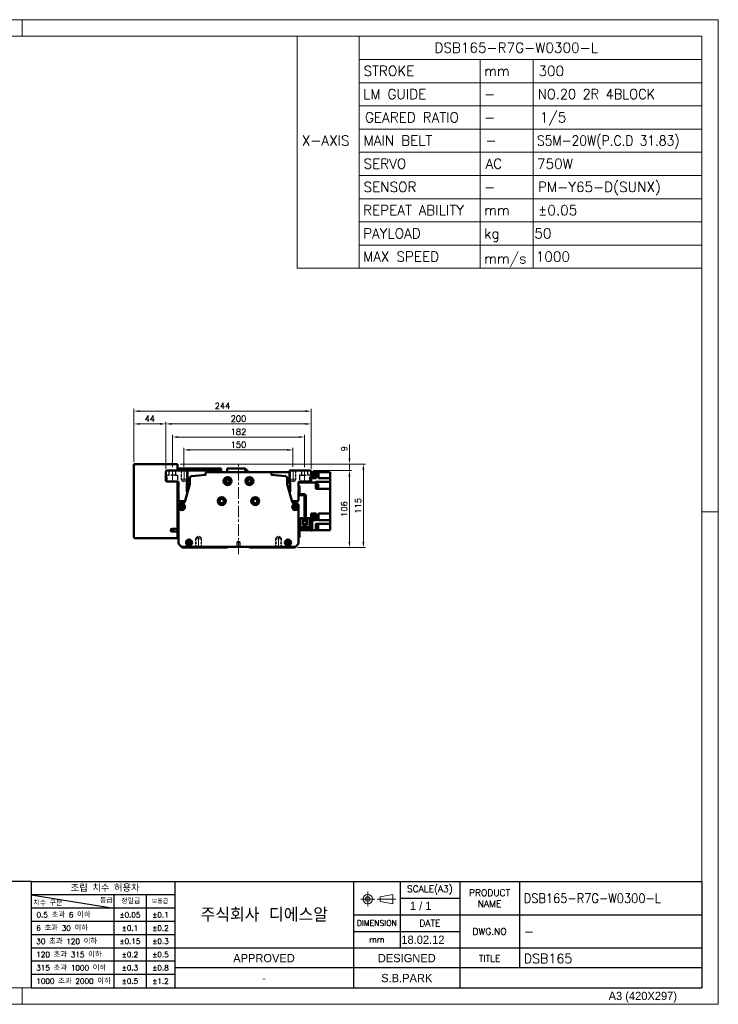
# Model space of a CAD drawing. Header units: millimetres. Extents: x 46891 to 50463, y 6223 to 9884.
# Tile 4 of 4: x 49502 to 50463, y 8529 to 9884. Entities that reach past the tile are written whole.
import ezdxf
from ezdxf.enums import TextEntityAlignment as Align

# ---------------------------------------------------------------- set-up
doc = ezdxf.new("R2010")
doc.units = ezdxf.units.MM
doc.header["$LTSCALE"] = 0.5
for name, pattern in [('CENTER', [50.8, 31.75, -6.35, 6.35, -6.35]), ('HIDDEN', [9.525, 6.35, -3.175]), ('HIDDENX2', [19.05, 12.7, -6.35])]:
    doc.linetypes.add(name, pattern=pattern)
doc.layers.get('0').update_dxf_attribs({"lineweight": 20})
for name, color, linetype, lineweight in [('1', 1, 'CENTER', 13), ('4', 4, 'Continuous', 13), ('외형선(ISO)', 7, 'Continuous', 50)]:
    doc.layers.add(name, color=color, linetype=linetype, lineweight=lineweight)
doc.layers.add('2', color=2, linetype='HIDDENX2')
doc.layers.add('3', color=3, linetype='Continuous')
doc.styles.add('ACISOGDT', font='amgdt.shx')
doc.styles.add('DSR TEXT', font='romans.shx', dxfattribs={"bigfont": 'whgtxt.shx'})
doc.styles.get("Standard").update_dxf_attribs({"font": 'romans.shx', "bigfont": 'whgtxt.shx'})
doc.dimstyles.new('DSR', dxfattribs={"dimscale": 2, "dimtxt": 3, "dimasz": 3, "dimexe": 0.5, "dimexo": 0.5, "dimgap": 0.5, "dimtad": 1, "dimdsep": 46, "dimtxsty": 'Standard', "dimcen": 2.5, "dimclrd": 4, "dimclre": 4, "dimclrt": 2, "dimadec": 0, "dimazin": 2, "dimtfac": 1, "dimtmove": 0, "dimatfit": 3, "dimfxl": 0, "dimlwd": -1, "dimlwe": -1, "dimarcsym": 0})

# ---------------------------------------------------------------- blocks, each defined once
blk = doc.blocks.new('A$C13F00394')
for p, q in [((109.11, 28.14), (105.34, 27.43)), ((105.34, 27.43), (105.34, 26.01)), ((109.11, 25.3), (109.11, 28.14)), ((-202.34, 25.67), (-191.42, 25.67)), ((-202.34, 25.3), (-191.42, 25.3)), ((105.34, 26.01), (109.11, 25.3))]:
    blk.add_line(p, q)
for radius in [1.42, 0.71]:
    blk.add_circle((101.56, 26.76), radius)
at = {"layer": '1'}
for p, q in [((103.69, 26.76), (99.44, 26.76)), ((101.56, 28.89), (101.56, 24.63)), ((104.41, 26.76), (110.04, 26.76))]:
    blk.add_line(p, q, dxfattribs=at)
at = {"layer": '3'}
for p, q in [((0, 32), (-207.68, 32)), ((0, 32), (202.32, 32)), ((0, 32), (0, 0)), ((43.43, 32), (43.43, 0)), ((97.32, 32), (97.32, 12)), ((111.32, 32), (111.32, 12)), ((129.32, 32), (129.32, 0)), ((147.32, 32), (147.32, 6)), ((202.32, 32), (202.32, 0)), ((0, 28), (25, 24)), ((43.43, 28), (0, 28)), ((25, 28), (25, 0)), ((34.7, 28), (34.7, 0)), ((111.32, 27), (129.32, 27)), ((43.43, 24), (0, 24)), ((97.32, 22), (202.32, 22)), ((43.43, 20), (0, 20)), ((43.43, 16), (0, 16)), ((97.32, 17), (129.32, 17)), ((0, 12), (129.32, 12)), ((97.32, 12), (97.32, 0)), ((129.32, 12), (202.32, 12)), ((43.43, 8), (0, 8)), ((97.32, 6), (43.43, 6)), ((129.32, 6), (97.32, 6)), ((202.32, 6), (129.32, 6)), ((43.43, 4), (0, 4)), ((0, 0), (202.32, 0))]:
    blk.add_line(p, q, dxfattribs=at)
at = {"color": 0, "style": 'DSR TEXT'}
for s, height, p in [('조립 치수 허용차', 2, (11.97, 29.02)), ('등급', 1.5, (20.77, 25.52)), ('정밀급', 1.5, (27.18, 25.37)), ('보통급', 1.3, (36.41, 25.38)), ('치수 구분', 1.5, (0.69, 24.78)), (' 0.5 초과 6 이하', 1.6, (0.56, 21.19)), (' 6 초과 30 이하', 1.6, (0.49, 17.19)), (' 30 초과 120 이하', 1.6, (0.49, 13.19)), (' 120 초과 315 이하', 1.6, (0.49, 9.19)), (' 315 초과 1000 이하', 1.6, (0.49, 5.19)), (' 1000 초과 2000 이하', 1.6, (0.49, 1.19))]:
    blk.add_text(s, height=height, dxfattribs=at).set_placement(p)
at = {"color": 7, "style": 'ACISOGDT'}
for s, p in [('APPROVED', (70.28, 8.93)), ('DESIGNED', (113.35, 8.93))]:
    blk.add_text(s, height=2.5, dxfattribs=at).set_placement(p, align=Align.MIDDLE_CENTER)
at = {"color": 7, "attachment_point": 5, "style": 'DSR TEXT'}
for s, insert, char_height in [('SCALE(A3)', (120.32, 29.5), 2), ('PRODUCT\\PNAME', (138.32, 27), 2), ('주식회사 디에스알', (70.37, 22), 4.2), ('DIMENSION', (104.32, 19.5), 1.7), ('DATE', (120.32, 19.5), 2), ('DWG.NO', (138.32, 17), 2), ('mm', (104.32, 14.5), 1.8), ('TITLE', (138.32, 8.83), 2)]:
    blk.add_mtext(s, dxfattribs=dict(at, insert=insert, char_height=char_height))
at = {"color": 0, "char_height": 1.6, "attachment_point": 5, "style": 'DSR TEXT'}
for s, insert in [('%%P0.05', (29.85, 22)), ('%%P0.1', (39.07, 22)), ('%%P0.1', (29.85, 18)), ('%%P0.2', (39.07, 18)), ('%%P0.15', (29.85, 14)), ('%%P0.3', (39.07, 14)), ('%%P0.2', (29.85, 10)), ('%%P0.5', (39.07, 10)), ('%%P0.3', (29.85, 6)), ('%%P0.8', (39.07, 6)), ('%%P0.5', (29.85, 2)), ('%%P1.2', (39.07, 2))]:
    blk.add_mtext(s, dxfattribs=dict(at, insert=insert))
at = {"layer": '4', "color": 0, "style": 'DSR TEXT'}
blk.add_text('NOTE', height=3, dxfattribs=at).set_placement((-202.39, 26.38))
blk = doc.blocks.new('A$C1C1952E1')
for p, q in [((293, 292), (293, 222)), ((311.67, 292), (311.67, 222)), ((311.67, 285), (415, 285)), ((348.18, 285), (348.18, 222)), ((364.13, 285), (364.13, 222)), ((311.67, 278), (415, 278)), ((311.67, 271), (415, 271)), ((311.67, 264), (415, 264)), ((311.67, 257), (415, 257)), ((311.67, 250), (415, 250)), ((311.67, 243), (415, 243)), ((311.67, 236), (415, 236)), ((311.67, 229), (415, 229)), ((293, 222), (415, 222))]:
    blk.add_line(p, q)
at = {"color": 1}
blk.add_lwpolyline([(0, 0), (420, 0), (420, 297), (0, 297)], close=True, dxfattribs=at)
at = {"color": 3}
blk.add_lwpolyline([(5, 5), (415, 5), (415, 292), (5, 292)], close=True, dxfattribs=at)
at = {"color": 7, "style": 'ACISOGDT'}
blk.add_text('A3 (420X297)', height=2.5, dxfattribs=at).set_placement((386.91, 1.28))
blk = doc.blocks.new('A$C1E181772')
at = {"layer": '외형선(ISO)'}
for p, q in [((17.4, 71), (17.4, 59.6)), ((19, 71), (17.4, 71)), ((9, 22), (9, 57.5)), ((10.6, 57.5), (10.6, 22)), ((11.1, 59.6), (16.9, 59.6)), ((16.9, 58), (11.1, 58)), ((17.4, 59.6), (18.9, 59.6)), ((1.6, 25), (0, 25)), ((0, 22), (0, 25)), ((0, 22), (0, 12)), ((1.6, 25), (1.6, 22)), ((1.6, 12.1), (1.6, 22)), ((3.3, 26.5), (3.3, 14.1)), ((7, 26.5), (3.3, 26.5)), ((3.3, 11.6), (3.3, 14.1)), ((5.3, 14.1), (3.3, 14.1)), ((14.7, 14.1), (5.3, 14.1)), ((7, 17.1), (7, 26.5)), ((7, 18.1), (13, 18.1)), ((13, 17.8), (7, 17.8)), ((7, 17.1), (13, 17.1)), ((10.6, 22), (9, 22)), ((16.7, 26.5), (13, 26.5)), ((13, 26.5), (13, 17.1)), ((16.7, 14.1), (14.7, 14.1)), ((16.7, 14.1), (16.7, 26.5)), ((16.7, 14.1), (16.7, 11.6)), ((2, 10), (16.9, 10)), ((17, 11.6), (2.1, 11.6)), ((17.4, 9.5), (17.4, 3)), ((17.4, 0), (17.4, 3)), ((17.4, 0), (19, 0))]:
    blk.add_line(p, q, dxfattribs=at)
for centre, radius, start, end in [((11.1, 57.5), 2.1, 90, 180), ((11.1, 57.5), 0.5, 90, 180), ((16.9, 60.1), 0.5, 270, 0), ((16.9, 60.1), 2.1, 270, 346.2259), ((2, 12), 2, 179.9999, 269.9999), ((2.1, 12.1), 0.5, 179.9999, 269.9999), ((16.9, 9.5), 0.5, 359.9999, 89.9999), ((17, 9.6), 2, 0.2454, 89.9999)]:
    blk.add_arc(centre, radius, start, end, dxfattribs=at)
blk = doc.blocks.new('*D127')
at = {"color": 1, "linetype": 'ByBlock'}
for p, q in [((49727.7, 9268.6), (49727.7, 9295)), ((49869.9, 9292), (49735.5, 9292)), ((49877.7, 9268.6), (49877.7, 9295))]:
    blk.add_line(p, q, dxfattribs=at)
at = {"color": 1}
for points in [[(49735.5, 9293.3), (49735.5, 9290.7), (49727.7, 9292)], [(49869.9, 9293.3), (49869.9, 9290.7), (49877.7, 9292)]]:
    blk.add_solid(points, dxfattribs=at)
at = {"layer": 'Defpoints', "color": 0}
for p in [(49727.7, 9292), (49727.7, 9265), (49877.7, 9265)]:
    blk.add_point(p, dxfattribs=at)
at = {"color": 3, "insert": (49802.7, 9299.2), "char_height": 8.4, "attachment_point": 5, "style": 'DSR TEXT'}
blk.add_mtext('150', dxfattribs=at)
blk = doc.blocks.new('*D128')
at = {"color": 1, "linetype": 'ByBlock'}
for p, q in [((49711.7, 9268.2), (49711.7, 9312.8)), ((49893.7, 9268.2), (49893.7, 9312.8)), ((49885.9, 9309.8), (49719.5, 9309.8))]:
    blk.add_line(p, q, dxfattribs=at)
at = {"color": 1}
for points in [[(49719.5, 9311.1), (49719.5, 9308.5), (49711.7, 9309.8)], [(49885.9, 9311.1), (49885.9, 9308.5), (49893.7, 9309.8)]]:
    blk.add_solid(points, dxfattribs=at)
at = {"layer": 'Defpoints', "color": 0}
for p in [(49711.7, 9309.8), (49711.7, 9264.6), (49893.7, 9264.6)]:
    blk.add_point(p, dxfattribs=at)
at = {"color": 3, "insert": (49802.7, 9317), "char_height": 8.4, "attachment_point": 5, "style": 'DSR TEXT'}
blk.add_mtext('182', dxfattribs=at)
blk = doc.blocks.new('*D129')
at = {"color": 1, "linetype": 'ByBlock'}
for p, q in [((49702.7, 9266.2), (49702.7, 9330.8)), ((49894.9, 9327.8), (49710.5, 9327.8)), ((49902.7, 9266.2), (49902.7, 9330.8))]:
    blk.add_line(p, q, dxfattribs=at)
at = {"color": 1}
for points in [[(49710.5, 9329.1), (49710.5, 9326.5), (49702.7, 9327.8)], [(49894.9, 9329.1), (49894.9, 9326.5), (49902.7, 9327.8)]]:
    blk.add_solid(points, dxfattribs=at)
at = {"layer": 'Defpoints', "color": 0}
for p in [(49702.7, 9327.8), (49702.7, 9262.6), (49902.7, 9262.6)]:
    blk.add_point(p, dxfattribs=at)
at = {"color": 3, "insert": (49802.7, 9335), "char_height": 8.4, "attachment_point": 5, "style": 'DSR TEXT'}
blk.add_mtext('200', dxfattribs=at)
blk = doc.blocks.new('*D130')
at = {"color": 1, "linetype": 'ByBlock'}
for p, q in [((49658.7, 9275.2), (49658.7, 9330.8)), ((49694.9, 9327.8), (49666.5, 9327.8)), ((49702.7, 9266.2), (49702.7, 9330.8))]:
    blk.add_line(p, q, dxfattribs=at)
at = {"color": 1}
for points in [[(49666.5, 9329.1), (49666.5, 9326.5), (49658.7, 9327.8)], [(49694.9, 9329.1), (49694.9, 9326.5), (49702.7, 9327.8)]]:
    blk.add_solid(points, dxfattribs=at)
at = {"layer": 'Defpoints', "color": 0}
for p in [(49658.7, 9327.8), (49658.7, 9271.6), (49702.7, 9262.6)]:
    blk.add_point(p, dxfattribs=at)
at = {"color": 3, "insert": (49680.7, 9335), "char_height": 8.4, "attachment_point": 5, "style": 'DSR TEXT'}
blk.add_mtext('44', dxfattribs=at)
blk = doc.blocks.new('*D147')
at = {"color": 1, "linetype": 'ByBlock'}
for p, q in [((49658.7, 9275.2), (49658.7, 9348.4)), ((49666.5, 9345.4), (49894.9, 9345.4)), ((49902.7, 9266.2), (49902.7, 9348.4))]:
    blk.add_line(p, q, dxfattribs=at)
at = {"color": 1}
for points in [[(49666.5, 9346.7), (49666.5, 9344.1), (49658.7, 9345.4)], [(49894.9, 9346.7), (49894.9, 9344.1), (49902.7, 9345.4)]]:
    blk.add_solid(points, dxfattribs=at)
at = {"layer": 'Defpoints', "color": 0}
for p in [(49902.7, 9345.4), (49658.7, 9271.6), (49902.7, 9262.6)]:
    blk.add_point(p, dxfattribs=at)
at = {"color": 3, "insert": (49780.7, 9352.6), "char_height": 8.4, "attachment_point": 5, "style": 'DSR TEXT'}
blk.add_mtext('244', dxfattribs=at)
blk = doc.blocks.new('*D148')
at = {"color": 1, "linetype": 'ByBlock'}
for p, q in [((49905.3, 9263.6), (49958.4, 9263.6)), ((49955.4, 9255.8), (49955.4, 9165.4)), ((49883.8, 9157.6), (49958.4, 9157.6))]:
    blk.add_line(p, q, dxfattribs=at)
at = {"color": 1}
for points in [[(49954.1, 9255.8), (49956.7, 9255.8), (49955.4, 9263.6)], [(49954.1, 9165.4), (49956.7, 9165.4), (49955.4, 9157.6)]]:
    blk.add_solid(points, dxfattribs=at)
at = {"layer": 'Defpoints', "color": 0}
for p in [(49901.7, 9263.6), (49880.2, 9157.6), (49955.4, 9157.6)]:
    blk.add_point(p, dxfattribs=at)
at = {"color": 3, "insert": (49948.2, 9210.6), "char_height": 8.4, "attachment_point": 5, "rotation": 90, "style": 'DSR TEXT'}
blk.add_mtext('106', dxfattribs=at)
blk = doc.blocks.new('*D149')
at = {"color": 1, "linetype": 'ByBlock'}
for p, q in [((49955.4, 9280.4), (49955.4, 9299.4)), ((49722.3, 9272.6), (49958.4, 9272.6)), ((49955.4, 9263.6), (49955.4, 9272.6)), ((49905.3, 9263.6), (49958.4, 9263.6)), ((49955.4, 9255.8), (49955.4, 9248))]:
    blk.add_line(p, q, dxfattribs=at)
at = {"color": 1}
for points in [[(49954.1, 9280.4), (49956.7, 9280.4), (49955.4, 9272.6)], [(49954.1, 9255.8), (49956.7, 9255.8), (49955.4, 9263.6)]]:
    blk.add_solid(points, dxfattribs=at)
at = {"layer": 'Defpoints', "color": 0}
for p in [(49718.7, 9272.6), (49955.4, 9272.6), (49901.7, 9263.6)]:
    blk.add_point(p, dxfattribs=at)
at = {"color": 3, "insert": (49948.2, 9293.8), "char_height": 8.4, "attachment_point": 5, "rotation": 90, "style": 'DSR TEXT'}
blk.add_mtext('9', dxfattribs=at)
blk = doc.blocks.new('*D150')
at = {"color": 1, "linetype": 'ByBlock'}
for p, q in [((49722.3, 9272.6), (49977.6, 9272.6)), ((49974.6, 9264.8), (49974.6, 9165.4)), ((49883.8, 9157.6), (49977.6, 9157.6))]:
    blk.add_line(p, q, dxfattribs=at)
at = {"color": 1}
for points in [[(49973.3, 9264.8), (49975.9, 9264.8), (49974.6, 9272.6)], [(49973.3, 9165.4), (49975.9, 9165.4), (49974.6, 9157.6)]]:
    blk.add_solid(points, dxfattribs=at)
at = {"layer": 'Defpoints', "color": 0}
for p in [(49718.7, 9272.6), (49880.2, 9157.6), (49974.6, 9157.6)]:
    blk.add_point(p, dxfattribs=at)
at = {"color": 3, "insert": (49967.4, 9215.1), "char_height": 8.4, "attachment_point": 5, "rotation": 90, "style": 'DSR TEXT'}
blk.add_mtext('115', dxfattribs=at)

msp = doc.modelspace()

# ---------------------------------------------------------------- linework, layer by layer
at = {"color": 1}
for p, q in [((49504.90132, 9884.20652), (49504.90132, 9861.39152)), ((50463.13132, 9206.60102), (50440.31632, 9206.60102)), ((49504.90132, 8551.81052), (49504.90132, 8528.99552))]:
    msp.add_line(p, q, dxfattribs=at)
at = {"color": 2, "linetype": 'HIDDEN'}
for p, q in [((49723.74063, 9263.5696), (49723.74063, 9251.5696)), ((49724.34063, 9262.9696), (49723.74063, 9263.5696)), ((49724.34063, 9262.9696), (49731.14063, 9262.9696)), ((49724.34063, 9262.9696), (49724.34063, 9249.5696)), ((49731.14063, 9262.9696), (49731.74063, 9263.5696)), ((49731.14063, 9262.9696), (49731.14063, 9249.5696)), ((49731.74063, 9263.5696), (49731.74063, 9251.5696)), ((49873.74063, 9263.5696), (49873.74063, 9251.5696)), ((49874.34063, 9262.9696), (49873.74063, 9263.5696)), ((49874.34063, 9262.9696), (49881.14063, 9262.9696)), ((49874.34063, 9262.9696), (49874.34063, 9249.5696)), ((49881.14063, 9262.9696), (49881.74063, 9263.5696)), ((49881.14063, 9262.9696), (49881.14063, 9249.5696)), ((49881.74063, 9263.5696), (49881.74063, 9251.5696)), ((49723.74063, 9251.5696), (49731.74063, 9251.5696)), ((49723.74063, 9251.5696), (49724.34063, 9250.53037)), ((49724.34063, 9249.5696), (49731.14063, 9249.5696)), ((49724.34063, 9249.5696), (49727.74063, 9247.60661)), ((49731.14063, 9249.5696), (49727.74063, 9247.60661)), ((49731.74063, 9251.5696), (49731.14063, 9250.53037)), ((49873.74063, 9251.5696), (49881.74063, 9251.5696)), ((49873.74063, 9251.5696), (49874.34063, 9250.53037)), ((49874.34063, 9249.5696), (49881.14063, 9249.5696)), ((49874.34063, 9249.5696), (49877.74063, 9247.60661)), ((49881.14063, 9249.5696), (49877.74063, 9247.60661)), ((49881.74063, 9251.5696), (49881.14063, 9250.53037)), ((49743.74063, 9169.5696), (49744.34063, 9170.60883)), ((49743.74063, 9169.5696), (49751.74063, 9169.5696)), ((49743.74063, 9157.5696), (49743.74063, 9169.5696)), ((49744.34063, 9171.5696), (49747.74063, 9173.53259)), ((49744.34063, 9171.5696), (49751.14063, 9171.5696)), ((49744.34063, 9158.1696), (49744.34063, 9171.5696)), ((49751.14063, 9171.5696), (49747.74063, 9173.53259)), ((49751.14063, 9158.1696), (49751.14063, 9171.5696)), ((49751.74063, 9169.5696), (49751.14063, 9170.60883)), ((49751.74063, 9157.5696), (49751.74063, 9169.5696)), ((49853.74063, 9169.5696), (49854.34063, 9170.60883)), ((49861.74063, 9169.5696), (49853.74063, 9169.5696)), ((49853.74063, 9157.5696), (49853.74063, 9169.5696)), ((49854.34063, 9171.5696), (49857.74063, 9173.53259)), ((49861.14063, 9171.5696), (49854.34063, 9171.5696)), ((49854.34063, 9158.1696), (49854.34063, 9171.5696)), ((49861.14063, 9171.5696), (49857.74063, 9173.53259)), ((49861.14063, 9158.1696), (49861.14063, 9171.5696)), ((49861.74063, 9169.5696), (49861.14063, 9170.60883)), ((49861.74063, 9157.5696), (49861.74063, 9169.5696)), ((49744.34063, 9158.1696), (49743.74063, 9157.5696)), ((49744.34063, 9158.1696), (49751.14063, 9158.1696)), ((49751.14063, 9158.1696), (49751.74063, 9157.5696)), ((49854.34063, 9158.1696), (49853.74063, 9157.5696)), ((49861.14063, 9158.1696), (49854.34063, 9158.1696)), ((49861.14063, 9158.1696), (49861.74063, 9157.5696))]:
    msp.add_line(p, q, dxfattribs=at)
at = {"color": 1, "linetype": 'CENTER'}
for p, q in [((49727.74063, 9265.00514), (49727.74063, 9246.44044)), ((49877.74063, 9265.00514), (49877.74063, 9246.44044)), ((49747.74063, 9156.13405), (49747.74063, 9174.69876)), ((49857.74063, 9156.13405), (49857.74063, 9174.69876))]:
    msp.add_line(p, q, dxfattribs=at)
at = {"layer": '1'}
for p, q in [((49802.74063, 9148.5696), (49802.74063, 9271.5696)), ((49711.74063, 9247.5696), (49711.74063, 9264.5696)), ((49893.74063, 9247.5696), (49893.74063, 9264.5696))]:
    msp.add_line(p, q, dxfattribs=at)
at = {"layer": '2'}
for p, q in [((49704.74063, 9257.0696), (49707.49063, 9257.0696)), ((49704.74063, 9248.5696), (49704.74063, 9257.0696)), ((49707.49063, 9257.0696), (49707.49063, 9263.5696)), ((49715.99063, 9257.0696), (49707.49063, 9257.0696)), ((49715.99063, 9263.5696), (49715.99063, 9257.0696)), ((49715.99063, 9257.0696), (49718.74063, 9257.0696)), ((49718.74063, 9257.0696), (49718.74063, 9248.5696)), ((49889.49063, 9257.0696), (49886.74063, 9257.0696)), ((49886.74063, 9257.0696), (49886.74063, 9248.5696)), ((49889.49063, 9263.5696), (49889.49063, 9257.0696)), ((49889.49063, 9257.0696), (49897.99063, 9257.0696)), ((49897.99063, 9257.0696), (49897.99063, 9263.5696)), ((49900.74063, 9257.0696), (49897.99063, 9257.0696)), ((49900.74063, 9248.5696), (49900.74063, 9257.0696)), ((49802.74063, 9166.07175), (49800.24063, 9164.5696)), ((49800.24063, 9164.5696), (49800.24063, 9158.5696)), ((49805.24063, 9164.5696), (49800.24063, 9164.5696)), ((49805.24063, 9164.5696), (49802.74063, 9166.07175)), ((49805.24063, 9158.5696), (49805.24063, 9164.5696))]:
    msp.add_line(p, q, dxfattribs=at)
at = {"layer": '3'}
for p in [(50440.31632, 8697.82652), (49517.14175, 8551.81052)]:
    msp.add_line(p, (50440.31632, 8551.81052), dxfattribs=at)
at = {"layer": '외형선(ISO)'}
for p, q in [((49658.74063, 9171.5696), (49658.74063, 9271.5696)), ((49659.74063, 9272.5696), (49718.74063, 9272.5696)), ((49718.74063, 9271.5696), (49718.74063, 9272.5696)), ((49718.74063, 9263.5696), (49718.74063, 9271.5696)), ((49702.74063, 9262.5696), (49703.74063, 9263.5696)), ((49702.74063, 9249.5696), (49702.74063, 9262.5696)), ((49703.74063, 9263.5696), (49732.74063, 9263.5696)), ((49718.74063, 9266.5696), (49725.74063, 9266.5696)), ((49725.74063, 9266.5696), (49725.74063, 9263.5696)), ((49765.74063, 9266.5696), (49725.74063, 9266.5696)), ((49725.74063, 9263.62181), (49765.74063, 9263.62181)), ((49732.74063, 9263.5696), (49732.74063, 9248.89414)), ((49757.51322, 9258.05688), (49757.51322, 9259.5696)), ((49759.51322, 9261.5696), (49845.96803, 9261.5696)), ((49765.74063, 9263.62181), (49765.74063, 9266.5696)), ((49765.74063, 9266.5696), (49765.74063, 9263.62181)), ((49765.74063, 9266.5696), (49778.74063, 9266.5696)), ((49765.74063, 9261.5696), (49765.74063, 9263.62181)), ((49765.74063, 9261.5696), (49765.74063, 9263.62181)), ((49765.74063, 9263.62181), (49778.74063, 9263.62181)), ((49778.74063, 9266.5696), (49778.74063, 9263.62181)), ((49778.74063, 9263.62181), (49778.74063, 9261.5696)), ((49787.29063, 9266.5696), (49787.29063, 9261.5696)), ((49787.29063, 9266.5696), (49811.74063, 9266.5696)), ((49811.74063, 9261.5696), (49811.74063, 9266.5696)), ((49816.74063, 9261.5696), (49811.74063, 9266.5696)), ((49872.74063, 9261.5696), (49845.96803, 9261.5696)), ((49847.96803, 9259.5696), (49847.96803, 9258.05688)), ((49872.74063, 9248.89414), (49872.74063, 9263.5696)), ((49872.74063, 9263.5696), (49901.74063, 9263.5696)), ((49901.74063, 9263.5696), (49902.74063, 9262.5696)), ((49902.74063, 9262.5696), (49902.74063, 9249.5696)), ((49902.74063, 9261.7895), (49903.74063, 9261.7895)), ((49903.74063, 9254.1895), (49903.74063, 9261.7895)), ((49904.74063, 9261.5696), (49903.74063, 9261.5696)), ((49903.74063, 9261.4895), (49906.34063, 9261.4895)), ((49904.74063, 9261.5696), (49909.74063, 9261.5696)), ((49904.74063, 9261.5696), (49904.74063, 9261.4895)), ((49906.34063, 9254.4895), (49906.34063, 9261.4895)), ((49909.74063, 9261.5696), (49912.74063, 9261.5696)), ((49909.74063, 9261.5696), (49909.74063, 9253.1696)), ((49928.74063, 9261.5696), (49912.74063, 9261.5696)), ((49912.74063, 9253.1696), (49912.74063, 9261.5696)), ((49928.74063, 9257.1696), (49928.74063, 9261.5696)), ((49928.74063, 9257.1696), (49928.74063, 9253.1696)), ((49703.74063, 9248.5696), (49702.74063, 9249.5696)), ((49719.24063, 9248.5696), (49703.74063, 9248.5696)), ((49718.74063, 9183.5696), (49718.74063, 9248.5696)), ((49720.24063, 9241.0696), (49720.24063, 9247.5696)), ((49728.98027, 9220.49266), (49735.67397, 9244.89629)), ((49731.74063, 9245.89414), (49731.74063, 9234.5696)), ((49735.74063, 9245.5696), (49731.74063, 9245.5696)), ((49732.74063, 9250.4246), (49735.74063, 9250.4246)), ((49735.74063, 9245.25527), (49735.74063, 9253.03272)), ((49869.74063, 9253.03272), (49869.74063, 9245.25527)), ((49869.74063, 9247.23578), (49873.55726, 9247.23578)), ((49869.80728, 9244.89629), (49876.50099, 9220.49266)), ((49873.74063, 9234.5696), (49873.74063, 9245.89414)), ((49885.24063, 9247.5696), (49885.24063, 9241.0696)), ((49885.24063, 9247.23578), (49909.24063, 9247.23578)), ((49901.74063, 9248.5696), (49886.24063, 9248.5696)), ((49902.74063, 9249.5696), (49901.74063, 9248.5696)), ((49902.74063, 9254.1895), (49903.74063, 9254.1895)), ((49904.74063, 9253.13054), (49902.74063, 9253.13054)), ((49903.74063, 9254.4895), (49906.34063, 9254.4895)), ((49904.74063, 9253.1696), (49904.74063, 9254.4895)), ((49904.74063, 9253.1696), (49904.74063, 9253.13054)), ((49904.74063, 9253.1696), (49909.74063, 9253.1696)), ((49909.24063, 9247.93671), (49928.74063, 9247.93671)), ((49909.24063, 9247.93671), (49909.24063, 9247.90227)), ((49909.24063, 9247.23578), (49909.24063, 9247.90227)), ((49909.24063, 9247.23578), (49909.24063, 9238.2696)), ((49909.74063, 9245.76817), (49909.24063, 9245.76817)), ((49909.74063, 9239.76817), (49909.74063, 9245.76817)), ((49910.44063, 9245.71817), (49909.74063, 9245.71817)), ((49910.44063, 9239.81817), (49910.44063, 9245.71817)), ((49912.44063, 9245.51817), (49910.44063, 9245.51817)), ((49912.44063, 9240.01817), (49912.44063, 9245.51817)), ((49912.74063, 9253.1696), (49928.74063, 9253.1696)), ((49928.74063, 9253.01344), (49928.74063, 9253.1696)), ((49928.74063, 9253.01344), (49928.74063, 9247.93671)), ((49928.74063, 9242.7696), (49928.74063, 9247.93671)), ((49928.74063, 9242.7696), (49928.74063, 9238.2696)), ((49720.74063, 9240.5696), (49720.24063, 9241.0696)), ((49720.24063, 9240.0696), (49720.74063, 9240.5696)), ((49720.24063, 9239.0696), (49720.24063, 9240.0696)), ((49720.74063, 9238.5696), (49720.24063, 9239.0696)), ((49720.24063, 9238.0696), (49720.74063, 9238.5696)), ((49720.24063, 9237.0696), (49720.24063, 9238.0696)), ((49720.74063, 9236.5696), (49720.24063, 9237.0696)), ((49720.24063, 9236.0696), (49720.74063, 9236.5696)), ((49720.24063, 9222.5696), (49720.24063, 9236.0696)), ((49731.74063, 9241.5696), (49734.76149, 9241.5696)), ((49885.24063, 9241.0696), (49884.74063, 9240.5696)), ((49884.74063, 9240.5696), (49885.24063, 9240.0696)), ((49885.24063, 9239.0696), (49884.74063, 9238.5696)), ((49884.74063, 9238.5696), (49885.24063, 9238.0696)), ((49885.24063, 9237.0696), (49884.74063, 9236.5696)), ((49884.74063, 9236.5696), (49885.24063, 9236.0696)), ((49885.24063, 9240.0696), (49885.24063, 9239.0696)), ((49885.24063, 9238.0696), (49885.24063, 9237.0696)), ((49885.24063, 9236.0696), (49885.24063, 9222.5696)), ((49909.74063, 9239.76817), (49909.24063, 9239.76817)), ((49909.24063, 9238.2696), (49928.74063, 9238.2696)), ((49910.44063, 9239.81817), (49909.74063, 9239.81817)), ((49912.44063, 9240.01817), (49910.44063, 9240.01817)), ((49928.74063, 9204.3696), (49928.74063, 9238.2696)), ((49720.24063, 9163.81224), (49720.24063, 9215.5696)), ((49727.74063, 9221.5696), (49721.24063, 9221.5696)), ((49723.24063, 9218.5696), (49726.18023, 9218.5696)), ((49884.24063, 9221.5696), (49877.74063, 9221.5696)), ((49879.30102, 9218.5696), (49882.24063, 9218.5696)), ((49885.24063, 9215.5696), (49885.24063, 9163.81224)), ((49904.74063, 9204.37102), (49902.74063, 9204.37102)), ((49902.74063, 9201.1329), (49902.74063, 9204.37102)), ((49902.74063, 9203.65898), (49903.74063, 9203.65898)), ((49903.74063, 9196.56979), (49903.74063, 9203.65898)), ((49903.74063, 9203.35898), (49906.34063, 9203.35898)), ((49904.74063, 9204.37102), (49904.74063, 9204.3696)), ((49904.74063, 9204.3696), (49909.74063, 9204.3696)), ((49904.74063, 9203.35898), (49904.74063, 9204.3696)), ((49906.34063, 9196.35898), (49906.34063, 9203.35898)), ((49909.74063, 9204.3696), (49909.74063, 9195.90341)), ((49928.74063, 9204.3696), (49912.74063, 9204.3696)), ((49912.74063, 9204.3696), (49912.74063, 9195.90341)), ((49928.74063, 9204.3696), (49928.74063, 9200.3696)), ((49885.24063, 9195.90341), (49887.54064, 9195.90341)), ((49891.24064, 9195.90341), (49893.64063, 9195.90341)), ((49895.24063, 9195.90341), (49897.24064, 9195.90341)), ((49900.94064, 9195.90341), (49902.64063, 9195.90341)), ((49902.74063, 9201.1329), (49902.74063, 9198.58506)), ((49902.74063, 9196.56979), (49902.74063, 9198.58506)), ((49904.24063, 9196.35898), (49906.34063, 9196.35898)), ((49904.24063, 9195.24496), (49904.74063, 9195.24496)), ((49904.74063, 9196.35898), (49904.74063, 9195.24765)), ((49904.74063, 9195.24765), (49904.74063, 9195.24496)), ((49904.74063, 9195.24765), (49909.74063, 9195.24765)), ((49909.24063, 9190.4696), (49928.74063, 9190.4696)), ((49909.24063, 9190.4696), (49909.24063, 9190.12575)), ((49909.24063, 9181.5696), (49909.24063, 9190.12575)), ((49909.74063, 9189.00866), (49909.24063, 9189.00866)), ((49909.74063, 9195.90341), (49912.74063, 9195.90341)), ((49909.74063, 9195.90341), (49909.74063, 9195.24765)), ((49909.74063, 9183.00866), (49909.74063, 9189.00866)), ((49910.44063, 9188.95866), (49909.74063, 9188.95866)), ((49910.44063, 9183.05866), (49910.44063, 9188.95866)), ((49912.44063, 9188.75866), (49910.44063, 9188.75866)), ((49912.44063, 9183.25866), (49912.44063, 9188.75866)), ((49912.74063, 9195.24765), (49912.74063, 9195.90341)), ((49912.74063, 9195.24765), (49928.74063, 9195.24765)), ((49928.74063, 9195.24765), (49928.74063, 9200.3696)), ((49928.74063, 9195.23693), (49928.74063, 9195.24765)), ((49928.74063, 9195.23693), (49928.74063, 9190.4696)), ((49928.74063, 9190.4696), (49928.74063, 9185.9696)), ((49718.74063, 9183.5696), (49711.24063, 9183.5696)), ((49711.24063, 9179.5696), (49718.74063, 9179.5696)), ((49718.74063, 9185.5696), (49720.24063, 9185.5696)), ((49718.74063, 9184.97725), (49720.24063, 9184.97725)), ((49718.74063, 9179.5696), (49718.74063, 9183.5696)), ((49718.74063, 9171.5696), (49718.74063, 9179.5696)), ((49718.74063, 9176.5696), (49720.24063, 9176.5696)), ((49885.24063, 9181.5696), (49909.24063, 9181.5696)), ((49902.74063, 9181.5696), (49902.74063, 9181.3497)), ((49902.74063, 9181.3497), (49903.74063, 9181.3497)), ((49903.74063, 9181.3497), (49903.74063, 9181.5696)), ((49909.74063, 9183.00866), (49909.24063, 9183.00866)), ((49909.24063, 9181.5696), (49928.74063, 9181.5696)), ((49910.44063, 9183.05866), (49909.74063, 9183.05866)), ((49912.44063, 9183.25866), (49910.44063, 9183.25866)), ((49928.74063, 9181.5696), (49928.74063, 9185.9696)), ((49718.74063, 9170.5696), (49659.74063, 9170.5696)), ((49718.74063, 9170.5696), (49718.74063, 9171.5696)), ((49724.24063, 9158.5696), (49721.11931, 9161.69092)), ((49884.36195, 9161.69092), (49881.24063, 9158.5696)), ((49725.24063, 9157.5696), (49724.24063, 9158.5696)), ((49881.24063, 9158.5696), (49724.24063, 9158.5696)), ((49786.74063, 9157.5696), (49725.24063, 9157.5696)), ((49787.59418, 9158.42315), (49786.74063, 9157.5696)), ((49818.74063, 9157.5696), (49817.88707, 9158.42315)), ((49880.24063, 9157.5696), (49818.74063, 9157.5696)), ((49881.24063, 9158.5696), (49880.24063, 9157.5696))]:
    msp.add_line(p, q, dxfattribs=at)
for centre, radius in [((49787.74063, 9249.0696), 5.5), ((49787.74063, 9249.0696), 3.3), ((49787.74063, 9249.0696), 2.4585), ((49817.74063, 9249.0696), 5.5), ((49817.74063, 9249.0696), 3.3), ((49817.74063, 9249.0696), 2.4585), ((49724.74063, 9213.5696), 4.25), ((49724.74063, 9213.5696), 2.25), ((49779.74063, 9221.5696), 5.5), ((49779.74063, 9221.5696), 3.3), ((49779.74063, 9221.5696), 2.9585), ((49825.74063, 9221.5696), 5.5), ((49825.74063, 9221.5696), 3.3), ((49825.74063, 9221.5696), 2.9585), ((49880.74063, 9213.5696), 4.25), ((49880.74063, 9213.5696), 2.25), ((49711.24063, 9181.5696), 1.2295), ((49734.74063, 9164.5696), 4.25), ((49734.74063, 9164.5696), 2.25), ((49870.74063, 9164.5696), 4.25), ((49870.74063, 9164.5696), 2.25)]:
    msp.add_circle(centre, radius, dxfattribs=at)
for centre, radius, start, end in [((49659.74063, 9271.5696), 1, 90, 180), ((49788.74063, 8761.5696), 497, 93.6564443, 95.80911533), ((49757.01322, 9258.05688), 0.5, 273.65644439, 0), ((49759.51322, 9259.5696), 2, 89.99999994, 180), ((49845.96803, 9259.5696), 2, 0, 89.99999994), ((49848.46803, 9258.05688), 0.5, 180, 266.3435556), ((49816.74063, 8761.5696), 497, 84.19088456, 86.34355559), ((49719.24063, 9247.5696), 1, 0, 90), ((49736.74063, 9245.89414), 5, 143.13010235, 180), ((49734.74063, 9245.25527), 1, 338.96248892, 0), ((49738.74063, 9253.03272), 3, 95.80911533, 180), ((49866.74063, 9253.03272), 3, 0, 84.19088457), ((49870.74063, 9245.25527), 1, 180, 201.03751097), ((49868.74063, 9245.89414), 5, 0, 36.86989765), ((49886.24063, 9247.5696), 1, 90, 180), ((49732.74063, 9234.5696), 1, 180, 260.24123115), ((49872.74063, 9234.5696), 1, 279.75882445, 0), ((49721.24063, 9222.5696), 1, 180, 270), ((49723.24063, 9215.5696), 3, 89.99999994, 180), ((49726.18023, 9221.5696), 3, 269.99999994, 338.96248892), ((49727.74063, 9218.5696), 3, 61.42735458, 90), ((49877.74063, 9218.5696), 3, 90, 118.57262696), ((49879.30102, 9221.5696), 3, 201.03751097, 269.99999994), ((49882.24063, 9215.5696), 3, 0, 89.99999994), ((49884.24063, 9222.5696), 1, 270, 0), ((49724.74063, 9213.5696), 1.5, 41.40962211, 318.59037789), ((49726.24063, 9214.89247), 0.5, 221.40962211, 335.37911493), ((49726.24063, 9212.24672), 0.5, 24.62090608, 138.59037789), ((49724.74063, 9213.5696), 1.621, 328.98236195, 31.01763805), ((49879.24063, 9214.89247), 0.5, 204.62089557, 318.59037789), ((49879.24063, 9212.24672), 0.5, 41.40962211, 155.37910442), ((49880.74063, 9213.5696), 1.5, 221.40962211, 138.59037789), ((49711.24063, 9181.5696), 2, 90, 270), ((49659.74063, 9171.5696), 1, 180, 270), ((49723.24063, 9163.81224), 3, 180, 224.99999995), ((49734.74063, 9164.5696), 1.6, 134.4153086, 45.5846914), ((49733.27093, 9166.0696), 0.5, 314.4153086, 55.46539163), ((49736.21032, 9166.0696), 0.5, 124.5346146, 225.5846914), ((49870.74063, 9164.5696), 1.6, 134.4153086, 45.5846914), ((49869.27093, 9166.0696), 0.5, 314.4153086, 55.4653777), ((49872.21032, 9166.0696), 0.5, 124.53462853, 225.5846914), ((49882.24063, 9163.81224), 3, 314.99999994, 0), ((49787.94773, 9158.0696), 0.5, 90, 135), ((49817.53352, 9158.0696), 0.5, 45, 90)]:
    msp.add_arc(centre, radius, start, end, dxfattribs=at)

# ---------------------------------------------------------------- block references
at = {"xscale": 4.563000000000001, "yscale": 4.563000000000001, "zscale": 4.563000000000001}
for name, p in [('A$C1C1952E1', (48546.67132, 8528.99552)), ('A$C13F00394', (49517.14175, 8551.81052))]:
    msp.add_blockref(name, p, dxfattribs=at)
at = {"xscale": -1}
msp.add_blockref('A$C1E181772', (49904.24065, 9171.56976), dxfattribs=at)

# ---------------------------------------------------------------- texts
at = {"color": 3, "style": 'DSR TEXT'}
for s, p in [('DSB165-R7G-W0300-L', (50072.40644, 9838.75558)), ('STROKE', (49974.85562, 9806.81458)), ('LM GUIDE', (49974.20261, 9774.87358)), ('X-AXIS', (49889.77994, 9710.99158)), ('MAIN BELT', (49974.85562, 9710.99158)), ('SERVO', (49974.85562, 9679.05058)), ('SENSOR', (49974.85562, 9647.10958)), ('REPEAT ABILITY', (49974.20261, 9615.16858)), ('PAYLOAD', (49974.20261, 9583.22758)), ('MAX SPEED', (49974.20261, 9551.28658))]:
    msp.add_text(s, height=13.713336, dxfattribs=at).set_placement(p)
at = {"color": 7, "style": 'DSR TEXT'}
for s, height, p in [('mm', 13.713336, (50140.80897, 9806.81458)), ('300', 13.713336, (50215.55679, 9806.81458)), ('-', 13.71334, (50140.80897, 9774.87358)), ('-', 13.71334, (50140.80897, 9742.93258)), ('-', 13.71334, (50142.76802, 9710.99158)), ('AC', 13.713336, (50142.76802, 9679.05058)), ('750W', 13.713336, (50213.59774, 9679.05058)), ('-', 13.71334, (50140.80897, 9647.10958)), ('PM-Y65-D(SUNX)', 13.713336, (50214.90377, 9647.10958)), ('mm', 13.713336, (50140.80897, 9615.16858)), ('±0.05', 13.713336, (50214.90377, 9615.16858)), ('kg', 13.713336, (50140.80897, 9583.22758)), ('50', 13.713336, (50209.96299, 9583.22758)), ('mm/s', 13.713336, (50140.80897, 9548.67452)), ('1000', 13.713336, (50211.92204, 9551.28658))]:
    msp.add_text(s, height=height, dxfattribs=at).set_placement(p)
for s, width, p in [('NO.20 2R 4BLOCK', 0.95, (50214.90377, 9774.87358)), ('S5M-20W(P.C.D 31.83)', 0.9, (50213.59774, 9710.99158))]:
    msp.add_text(s, height=13.713336, dxfattribs=dict(at, width=width)).set_placement(p)
at = {"color": 2, "style": 'DSR TEXT', "width": 0.9}
msp.add_text('DSB165-R7G-W0300-L', height=12.7764, dxfattribs=at).set_placement((50195.33142, 8668.53961))
at = {"color": 2}
for s, height, style, p in [('1 / 1', 11.4075, 'ACISOGDT', (50038.718, 8658.71509)), ('18.02.12', 11.4075, 'ACISOGDT', (50026.86318, 8612.15405)), ('-', 12.7764, 'DSR TEXT', (50195.33142, 8622.90961)), ('DSB165', 12.7764, 'DSR TEXT', (50195.33142, 8585.60854))]:
    msp.add_text(s, height=height, dxfattribs=dict(at, style=style)).set_placement(p)
at = {"color": 2, "style": 'ACISOGDT'}
for s, p in [('S.B.PARK', (50034.34073, 8565.15819)), ('-', (49837.84282, 8565.15819))]:
    msp.add_text(s, height=11.4075, dxfattribs=at).set_placement(p, align=Align.MIDDLE_CENTER)
at = {"color": 7, "insert": (50217.51584, 9756.64592), "char_height": 13.713336, "attachment_point": 1, "style": 'DSR TEXT'}
msp.add_mtext('1/5', dxfattribs=at)
at = {"color": 3, "insert": (49976.81467, 9756.64592), "char_height": 13.713336, "attachment_point": 1, "style": 'DSR TEXT'}
msp.add_mtext('GEARED RATIO', dxfattribs=at)

# ---------------------------------------------------------------- dimensions: what is measured, and where the dimension line sits
for base, p1, p2, angle, picture, middle in [((49902.74063, 9345.36839), (49658.74063, 9271.5696), (49902.74063, 9262.5696), 180, '*D147', (49780.74063, 9352.56839)), ((49658.74063, 9327.8315), (49702.74063, 9262.5696), (49658.74063, 9271.5696), 180, '*D130', (49680.74063, 9335.0315)), ((49702.74063, 9327.8315), (49902.74063, 9262.5696), (49702.74063, 9262.5696), 180, '*D129', (49802.74063, 9335.0315)), ((49711.74063, 9309.82791), (49893.74063, 9264.5696), (49711.74063, 9264.5696), 180, '*D128', (49802.74063, 9317.02791)), ((49727.74063, 9292.00256), (49877.74063, 9265.00514), (49727.74063, 9265.00514), 180, '*D127', (49802.74063, 9299.20256)), ((49974.60893, 9157.5696), (49718.74063, 9272.5696), (49880.24063, 9157.5696), 90, '*D150', (49967.40893, 9215.0696)), ((49955.41767, 9157.5696), (49901.74063, 9263.5696), (49880.24063, 9157.5696), 90, '*D148', (49948.21767, 9210.5696))]:
    dim = msp.add_linear_dim(base=base, p1=p1, p2=p2, angle=angle, dimstyle='DSR', override={"dimscale": 3, "dimtxt": 2.8, "dimasz": 2.600136, "dimexe": 1, "dimexo": 1.2, "dimgap": 1, "dimdec": 4, "dimtxsty": 'DSR TEXT', "dimclrd": 1, "dimclre": 1, "dimclrt": 3, "dimtdec": 4, "dimtix": 1})
    dim.commit()
    dim.dimension.update_dxf_attribs({"geometry": picture, "text_midpoint": middle})
dim = msp.add_linear_dim(base=(49955.41767, 9272.5696), p1=(49901.74063, 9263.5696), p2=(49718.74063, 9272.5696), angle=90, dimstyle='DSR', override={"dimscale": 3, "dimtxt": 2.8, "dimasz": 2.600136, "dimexe": 1, "dimexo": 1.2, "dimgap": 1, "dimdec": 4, "dimtxsty": 'DSR TEXT', "dimclrd": 1, "dimclre": 1, "dimclrt": 3, "dimtdec": 4, "dimtix": 1})
dim.commit()
dim.dimension.update_dxf_attribs({"geometry": '*D149', "text_midpoint": (49955.41767, 9293.77041), "dimtype": 160})

doc.saveas('drawing.dxf')
